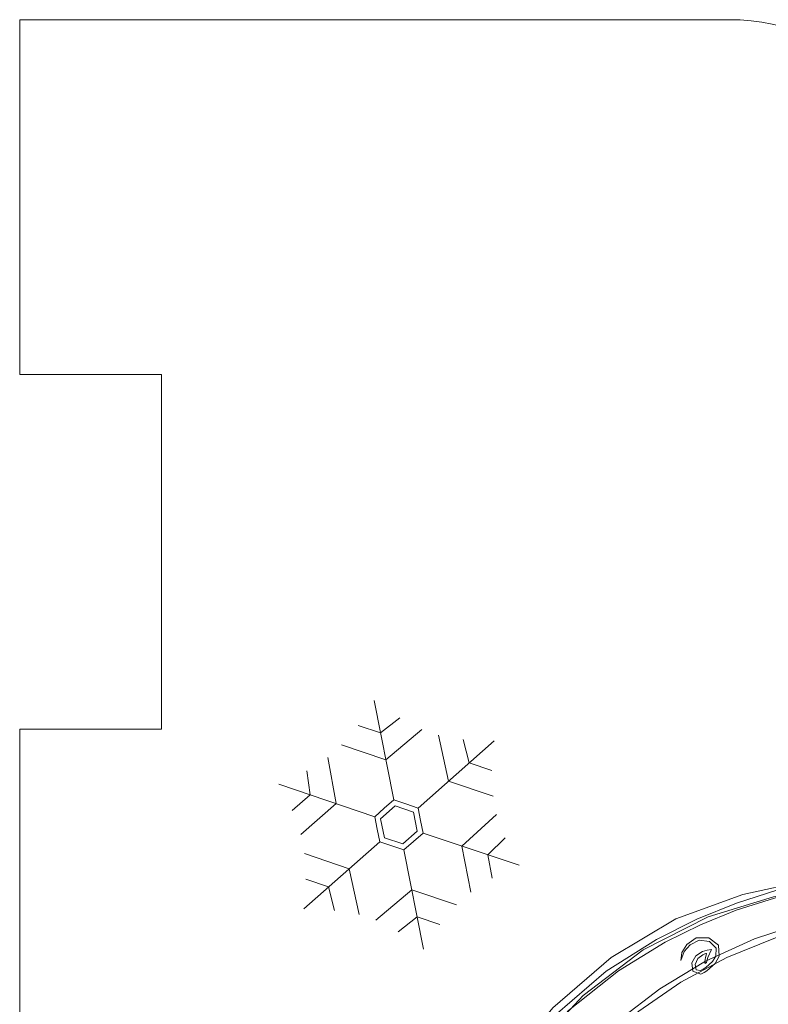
# Model space of a CAD drawing. Header units: millimetres. Extents: x -3260 to 608, y -1134 to 899.
# Tile 50 of 256: x -122 to -101, y -319 to -291. Entities that reach past the tile are written whole.
import ezdxf

# ---------------------------------------------------------------- set-up
doc = ezdxf.new("R2010")
doc.units = ezdxf.units.MM
doc.header["$MEASUREMENT"] = 0
doc.layers.add('Layer 1', color=7, linetype='Continuous')

msp = doc.modelspace()

# ---------------------------------------------------------------- linework, layer by layer
at = {"layer": 'Layer 1', "color": 1, "lineweight": 0}
msp.add_open_spline([(-111.7778, -357.3476), (-111.7778, -357.3476), (-101.7778, -357.3476), (-101.7778, -357.3476), (-101.7778, -357.3476), (-101.7778, -357.3476), (-101.7778, -361.3476), (-101.7778, -361.3476), (-101.7778, -361.3476), (-101.7778, -361.3476), (-91.7778, -361.3476), (-91.7778, -361.3476), (-91.7778, -361.3476), (-91.7778, -361.3476), (-91.7778, -357.3476), (-91.7778, -357.3476), (-91.7778, -357.3476), (-91.7778, -357.3476), (-81.7778, -357.3476), (-81.7778, -357.3476), (-81.7778, -357.3476), (-81.7778, -357.3476), (-81.7778, -361.3476), (-81.7778, -361.3476), (-81.7778, -361.3476), (-81.7778, -361.3476), (-71.7778, -361.3476), (-71.7778, -361.3476), (-71.7778, -361.3476), (-71.7778, -361.3476), (-71.7778, -357.3476), (-71.7778, -357.3476), (-71.7778, -357.3476), (-71.7778, -357.3476), (-61.7778, -357.3476), (-61.7778, -357.3476), (-61.7778, -357.3476), (-61.7778, -357.3476), (-61.7778, -361.3476), (-61.7778, -361.3476), (-61.7778, -361.3476), (-61.7778, -361.3476), (-51.7778, -361.3476), (-51.7778, -361.3476), (-51.7778, -361.3476), (-51.7778, -361.3476), (-51.7778, -351.3476), (-51.7778, -351.3476), (-51.7778, -351.3476), (-51.7778, -351.3476), (-55.7778, -351.3476), (-55.7778, -351.3476), (-55.7778, -351.3476), (-55.7778, -351.3476), (-55.7778, -341.3476), (-55.7778, -341.3476), (-55.7778, -341.3476), (-55.7778, -341.3476), (-51.7778, -341.3476), (-51.7778, -341.3476), (-51.7778, -341.3476), (-51.7778, -341.3476), (-51.7778, -331.3476), (-51.7778, -331.3476), (-51.7778, -331.3476), (-51.7778, -331.3476), (-55.7778, -331.3476), (-55.7778, -331.3476), (-55.7778, -331.3476), (-55.7778, -331.3476), (-55.7778, -321.3476), (-55.7778, -321.3476), (-55.7778, -321.3476), (-55.7778, -321.3476), (-51.7778, -321.3476), (-51.7778, -321.3476), (-51.7778, -321.3476), (-51.7778, -321.3476), (-51.7778, -311.3476), (-51.7778, -311.3476), (-51.7778, -311.3476), (-51.7778, -311.3476), (-55.7778, -311.3476), (-55.7778, -311.3476), (-55.7778, -311.3476), (-55.7778, -311.3476), (-55.7778, -301.3476), (-55.7778, -301.3476), (-55.7778, -301.3476), (-55.7778, -301.3476), (-51.7778, -301.3476), (-51.7778, -301.3476), (-51.7778, -301.3476), (-51.7778, -301.3476), (-51.7778, -291.3476), (-51.7778, -291.3476), (-51.7778, -291.3476), (-51.7778, -291.3476), (-71.7778, -291.3476), (-71.7778, -291.3476), (-71.7778, -291.3476), (-75.0915, -291.3476), (-77.7778, -294.0339), (-77.7778, -297.3476), (-77.7778, -297.3476), (-77.7778, -297.3476), (-77.7778, -305.8436), (-77.7778, -305.8436), (-77.7778, -305.8436), (-77.7778, -309.1573), (-80.4641, -311.8436), (-83.7778, -311.8436), (-83.7778, -311.8436), (-83.7778, -311.8436), (-89.7778, -311.8436), (-89.7778, -311.8436), (-89.7778, -311.8436), (-93.0915, -311.8436), (-95.7778, -309.1573), (-95.7778, -305.8436), (-95.7778, -305.8436), (-95.7778, -305.8436), (-95.7778, -297.3476), (-95.7778, -297.3476), (-95.7778, -297.3476), (-95.7778, -294.0339), (-98.4641, -291.3476), (-101.7778, -291.3476), (-101.7778, -291.3476), (-101.7778, -291.3476), (-121.7778, -291.3476), (-121.7778, -291.3476), (-121.7778, -291.3476), (-121.7778, -291.3476), (-121.7778, -301.3476), (-121.7778, -301.3476), (-121.7778, -301.3476), (-121.7778, -301.3476), (-117.7778, -301.3476), (-117.7778, -301.3476), (-117.7778, -301.3476), (-117.7778, -301.3476), (-117.7778, -311.3476), (-117.7778, -311.3476), (-117.7778, -311.3476), (-117.7778, -311.3476), (-121.7778, -311.3476), (-121.7778, -311.3476), (-121.7778, -311.3476), (-121.7778, -311.3476), (-121.7778, -321.3476), (-121.7778, -321.3476), (-121.7778, -321.3476), (-121.7778, -321.3476), (-117.7778, -321.3476), (-117.7778, -321.3476), (-117.7778, -321.3476), (-117.7778, -321.3476), (-117.7778, -331.3476), (-117.7778, -331.3476), (-117.7778, -331.3476), (-117.7778, -331.3476), (-121.7778, -331.3476), (-121.7778, -331.3476), (-121.7778, -331.3476), (-121.7778, -331.3476), (-121.7778, -341.3476), (-121.7778, -341.3476), (-121.7778, -341.3476), (-121.7778, -341.3476), (-117.7778, -341.3476), (-117.7778, -341.3476), (-117.7778, -341.3476), (-117.7778, -341.3476), (-117.7778, -351.3476), (-117.7778, -351.3476), (-117.7778, -351.3476), (-117.7778, -351.3476), (-121.7778, -351.3476), (-121.7778, -351.3476), (-121.7778, -351.3476), (-121.7778, -351.3476), (-121.7778, -361.3476), (-121.7778, -361.3476), (-121.7778, -361.3476), (-121.7778, -361.3476), (-111.7778, -361.3476), (-111.7778, -361.3476), (-111.7778, -361.3476), (-111.7778, -361.3476), (-111.7778, -357.3476), (-111.7778, -357.3476)], degree=3, knots=[0, 0, 0, 0, 0.0204082, 0.0204082, 0.0204082, 0.0204082, 0.0408163, 0.0408163, 0.0408163, 0.0408163, 0.0612245, 0.0612245, 0.0612245, 0.0612245, 0.0816327, 0.0816327, 0.0816327, 0.0816327, 0.1020408, 0.1020408, 0.1020408, 0.1020408, 0.122449, 0.122449, 0.122449, 0.122449, 0.1428571, 0.1428571, 0.1428571, 0.1428571, 0.1632653, 0.1632653, 0.1632653, 0.1632653, 0.1836735, 0.1836735, 0.1836735, 0.1836735, 0.2040816, 0.2040816, 0.2040816, 0.2040816, 0.2244898, 0.2244898, 0.2244898, 0.2244898, 0.244898, 0.244898, 0.244898, 0.244898, 0.2653061, 0.2653061, 0.2653061, 0.2653061, 0.2857143, 0.2857143, 0.2857143, 0.2857143, 0.3061224, 0.3061224, 0.3061224, 0.3061224, 0.3265306, 0.3265306, 0.3265306, 0.3265306, 0.3469388, 0.3469388, 0.3469388, 0.3469388, 0.3673469, 0.3673469, 0.3673469, 0.3673469, 0.3877551, 0.3877551, 0.3877551, 0.3877551, 0.4081633, 0.4081633, 0.4081633, 0.4081633, 0.4285714, 0.4285714, 0.4285714, 0.4285714, 0.4489796, 0.4489796, 0.4489796, 0.4489796, 0.4693878, 0.4693878, 0.4693878, 0.4693878, 0.4897959, 0.4897959, 0.4897959, 0.4897959, 0.5102041, 0.5102041, 0.5102041, 0.5102041, 0.5306122, 0.5306122, 0.5306122, 0.5306122, 0.5510204, 0.5510204, 0.5510204, 0.5510204, 0.5714286, 0.5714286, 0.5714286, 0.5714286, 0.5918367, 0.5918367, 0.5918367, 0.5918367, 0.6122449, 0.6122449, 0.6122449, 0.6122449, 0.6326531, 0.6326531, 0.6326531, 0.6326531, 0.6530612, 0.6530612, 0.6530612, 0.6530612, 0.6734694, 0.6734694, 0.6734694, 0.6734694, 0.6938776, 0.6938776, 0.6938776, 0.6938776, 0.7142857, 0.7142857, 0.7142857, 0.7142857, 0.7346939, 0.7346939, 0.7346939, 0.7346939, 0.755102, 0.755102, 0.755102, 0.755102, 0.7755102, 0.7755102, 0.7755102, 0.7755102, 0.7959184, 0.7959184, 0.7959184, 0.7959184, 0.8163265, 0.8163265, 0.8163265, 0.8163265, 0.8367347, 0.8367347, 0.8367347, 0.8367347, 0.8571429, 0.8571429, 0.8571429, 0.8571429, 0.877551, 0.877551, 0.877551, 0.877551, 0.8979592, 0.8979592, 0.8979592, 0.8979592, 0.9183673, 0.9183673, 0.9183673, 0.9183673, 0.9387755, 0.9387755, 0.9387755, 0.9387755, 0.9591837, 0.9591837, 0.9591837, 0.9591837, 1, 1, 1, 1], dxfattribs=at)
at = {"layer": 'Layer 1', "lineweight": 0}
for points in [[(-111.2306, -313.3408), (-111.2306, -313.3408), (-111.7846, -310.5386), (-111.7846, -310.5386)], [(-110.55, -313.571), (-110.55, -313.571), (-108.4086, -311.6806), (-108.4086, -311.6806)], [(-111.7702, -313.8151), (-111.7702, -313.8151), (-114.474, -312.8938), (-114.474, -312.8938)], [(-110.4091, -314.2755), (-110.4091, -314.2755), (-107.7013, -315.1848), (-107.7013, -315.1848)], [(-111.6293, -314.5196), (-111.6293, -314.5196), (-113.7707, -316.4099), (-113.7707, -316.4099)], [(-110.9487, -314.7498), (-110.9487, -314.7498), (-110.3947, -317.5519), (-110.3947, -317.5519)]]:
    msp.add_open_spline(points, degree=3, dxfattribs=at)
for points, knots in [([(-111.0656, -311.0311), (-111.0656, -311.0311), (-111.604, -311.4519), (-111.604, -311.4519), (-111.604, -311.4519), (-111.604, -311.4519), (-112.2418, -311.2402), (-112.2418, -311.2402)], [0, 0, 0, 0, 0.3333333, 0.3333333, 0.3333333, 0.3333333, 1, 1, 1, 1]), ([(-110.4434, -311.3589), (-110.4434, -311.3589), (-111.4534, -312.2137), (-111.4534, -312.2137), (-111.4534, -312.2137), (-111.4534, -312.2137), (-112.7116, -311.788), (-112.7116, -311.788)], [0, 0, 0, 0, 0.3333333, 0.3333333, 0.3333333, 0.3333333, 1, 1, 1, 1]), ([(-109.9724, -311.5182), (-109.9724, -311.5182), (-109.6887, -312.8107), (-109.6887, -312.8107), (-109.6887, -312.8107), (-109.6887, -312.8107), (-108.4305, -313.2362), (-108.4305, -313.2362)], [0, 0, 0, 0, 0.3333333, 0.3333333, 0.3333333, 0.3333333, 1, 1, 1, 1]), ([(-109.2789, -311.6355), (-109.2789, -311.6355), (-109.1066, -312.2967), (-109.1066, -312.2967), (-109.1066, -312.2967), (-109.1066, -312.2967), (-108.4712, -312.5157), (-108.4712, -312.5157)], [0, 0, 0, 0, 0.3333333, 0.3333333, 0.3333333, 0.3333333, 1, 1, 1, 1]), ([(-113.093, -312.1424), (-113.093, -312.1424), (-112.8577, -313.4445), (-112.8577, -313.4445), (-112.8577, -313.4445), (-112.8577, -313.4445), (-113.8554, -314.3213), (-113.8554, -314.3213)], [0, 0, 0, 0, 0.3333333, 0.3333333, 0.3333333, 0.3333333, 1, 1, 1, 1]), ([(-113.688, -312.5174), (-113.688, -312.5174), (-113.5928, -313.1941), (-113.5928, -313.1941), (-113.5928, -313.1941), (-113.5928, -313.1941), (-114.095, -313.6406), (-114.095, -313.6406)], [0, 0, 0, 0, 0.3333333, 0.3333333, 0.3333333, 0.3333333, 1, 1, 1, 1]), ([(-110.55, -313.571), (-110.55, -313.571), (-110.4795, -313.9232), (-110.4795, -313.9232), (-110.4795, -313.9232), (-110.4795, -313.9232), (-110.4091, -314.2755), (-110.4091, -314.2755), (-110.4091, -314.2755), (-110.4091, -314.2755), (-110.6789, -314.5126), (-110.6789, -314.5126), (-110.6789, -314.5126), (-110.6789, -314.5126), (-110.9487, -314.7498), (-110.9487, -314.7498), (-110.9487, -314.7498), (-110.9487, -314.7498), (-111.289, -314.6347), (-111.289, -314.6347), (-111.289, -314.6347), (-111.289, -314.6347), (-111.6293, -314.5196), (-111.6293, -314.5196), (-111.6293, -314.5196), (-111.6293, -314.5196), (-111.6998, -314.1673), (-111.6998, -314.1673), (-111.6998, -314.1673), (-111.6998, -314.1673), (-111.7702, -313.8151), (-111.7702, -313.8151), (-111.7702, -313.8151), (-111.7702, -313.8151), (-111.5004, -313.5779), (-111.5004, -313.5779), (-111.5004, -313.5779), (-111.5004, -313.5779), (-111.2306, -313.3408), (-111.2306, -313.3408), (-111.2306, -313.3408), (-111.2306, -313.3408), (-110.8903, -313.4559), (-110.8903, -313.4559), (-110.8903, -313.4559), (-110.8903, -313.4559), (-110.55, -313.571), (-110.55, -313.571)], [0, 0, 0, 0, 0.0769231, 0.0769231, 0.0769231, 0.0769231, 0.1538462, 0.1538462, 0.1538462, 0.1538462, 0.2307692, 0.2307692, 0.2307692, 0.2307692, 0.3076923, 0.3076923, 0.3076923, 0.3076923, 0.3846154, 0.3846154, 0.3846154, 0.3846154, 0.4615385, 0.4615385, 0.4615385, 0.4615385, 0.5384615, 0.5384615, 0.5384615, 0.5384615, 0.6153846, 0.6153846, 0.6153846, 0.6153846, 0.6923077, 0.6923077, 0.6923077, 0.6923077, 0.7692308, 0.7692308, 0.7692308, 0.7692308, 0.8461538, 0.8461538, 0.8461538, 0.8461538, 1, 1, 1, 1]), ([(-110.5723, -314.2212), (-110.5723, -314.2212), (-110.679, -313.687), (-110.679, -313.687), (-110.679, -313.687), (-110.679, -313.687), (-111.1958, -313.5122), (-111.1958, -313.5122), (-111.1958, -313.5122), (-111.1958, -313.5122), (-111.6052, -313.8723), (-111.6052, -313.8723), (-111.6052, -313.8723), (-111.6052, -313.8723), (-111.4985, -314.4065), (-111.4985, -314.4065), (-111.4985, -314.4065), (-111.4985, -314.4065), (-110.9819, -314.5813), (-110.9819, -314.5813), (-110.9819, -314.5813), (-110.9819, -314.5813), (-110.5723, -314.2212), (-110.5723, -314.2212)], [0, 0, 0, 0, 0.1428571, 0.1428571, 0.1428571, 0.1428571, 0.2857143, 0.2857143, 0.2857143, 0.2857143, 0.4285714, 0.4285714, 0.4285714, 0.4285714, 0.5714286, 0.5714286, 0.5714286, 0.5714286, 0.7142857, 0.7142857, 0.7142857, 0.7142857, 1, 1, 1, 1]), ([(-108.3425, -313.7493), (-108.3425, -313.7493), (-109.32, -314.6412), (-109.32, -314.6412), (-109.32, -314.6412), (-109.32, -314.6412), (-109.0593, -315.9436), (-109.0593, -315.9436)], [0, 0, 0, 0, 0.3333333, 0.3333333, 0.3333333, 0.3333333, 1, 1, 1, 1]), ([(-108.0973, -314.4085), (-108.0973, -314.4085), (-108.5838, -314.8884), (-108.5838, -314.8884), (-108.5838, -314.8884), (-108.5838, -314.8884), (-108.4558, -315.5481), (-108.4558, -315.5481)], [0, 0, 0, 0, 0.3333333, 0.3333333, 0.3333333, 0.3333333, 1, 1, 1, 1]), ([(-112.2069, -316.5724), (-112.2069, -316.5724), (-112.4906, -315.2799), (-112.4906, -315.2799), (-112.4906, -315.2799), (-112.4906, -315.2799), (-113.7488, -314.8544), (-113.7488, -314.8544)], [0, 0, 0, 0, 0.3333333, 0.3333333, 0.3333333, 0.3333333, 1, 1, 1, 1]), ([(-94.3666, -315.2904), (-94.3666, -315.2904), (-95.068, -315.3515), (-95.068, -315.3515), (-95.068, -315.3515), (-95.068, -315.3515), (-97.2677, -315.5277), (-97.2677, -315.5277), (-97.2677, -315.5277), (-97.2677, -315.5277), (-98.7959, -315.7302), (-98.7959, -315.7302), (-98.7959, -315.7302), (-98.7959, -315.7302), (-100.5276, -316.0698), (-100.5276, -316.0698), (-100.5276, -316.0698), (-100.5276, -316.0698), (-102.3766, -316.6338), (-102.3766, -316.6338), (-102.3766, -316.6338), (-102.3766, -316.6338), (-104.2041, -317.5639), (-104.2041, -317.5639), (-104.2041, -317.5639), (-104.2041, -317.5639), (-105.8956, -318.854), (-105.8956, -318.854), (-105.8956, -318.854), (-105.8956, -318.854), (-107.3639, -320.4308), (-107.3639, -320.4308), (-107.3639, -320.4308), (-107.3639, -320.4308), (-108.5558, -322.1984), (-108.5558, -322.1984), (-108.5558, -322.1984), (-108.5558, -322.1984), (-109.4493, -324.0535), (-109.4493, -324.0535), (-109.4493, -324.0535), (-109.4493, -324.0535), (-110.0478, -325.8954), (-110.0478, -325.8954), (-110.0478, -325.8954), (-110.0478, -325.8954), (-110.3771, -327.6277), (-110.3771, -327.6277), (-110.3771, -327.6277), (-110.3771, -327.6277), (-110.4831, -329.1648), (-110.4831, -329.1648), (-110.4831, -329.1648), (-110.4831, -329.1648), (-110.429, -330.4332), (-110.429, -330.4332), (-110.429, -330.4332), (-110.429, -330.4332), (-110.2607, -331.6515), (-110.2607, -331.6515), (-110.2607, -331.6515), (-110.2607, -331.6515), (-109.9168, -333.0354), (-109.9168, -333.0354), (-109.9168, -333.0354), (-109.9168, -333.0354), (-109.3429, -334.5132), (-109.3429, -334.5132), (-109.3429, -334.5132), (-109.3429, -334.5132), (-108.5041, -336.0001), (-108.5041, -336.0001), (-108.5041, -336.0001), (-108.5041, -336.0001), (-107.3958, -337.4098), (-107.3958, -337.4098), (-107.3958, -337.4098), (-107.3958, -337.4098), (-106.0494, -338.6692), (-106.0494, -338.6692), (-106.0494, -338.6692), (-106.0494, -338.6692), (-104.5221, -339.7291), (-104.5221, -339.7291), (-104.5221, -339.7291), (-104.5221, -339.7291), (-102.887, -340.5686), (-102.887, -340.5686), (-102.887, -340.5686), (-102.887, -340.5686), (-101.2175, -341.1889), (-101.2175, -341.1889), (-101.2175, -341.1889), (-101.2175, -341.1889), (-99.5855, -341.6076), (-99.5855, -341.6076), (-99.5855, -341.6076), (-99.5855, -341.6076), (-98.0498, -341.859), (-98.0498, -341.859), (-98.0498, -341.859), (-98.0498, -341.859), (-96.6686, -341.9777), (-96.6686, -341.9777), (-96.6686, -341.9777), (-96.6686, -341.9777), (-94.5479, -341.9944), (-94.5479, -341.9944), (-94.5479, -341.9944), (-94.5479, -341.9944), (-93.5423, -341.9914), (-93.5423, -341.9914), (-93.5423, -341.9914), (-93.5423, -341.9914), (-94.174, -342.1259), (-94.174, -342.1259), (-94.174, -342.1259), (-94.174, -342.1259), (-96.2187, -342.2625), (-96.2187, -342.2625), (-96.2187, -342.2625), (-96.2187, -342.2625), (-97.6525, -342.2142), (-97.6525, -342.2142), (-97.6525, -342.2142), (-97.6525, -342.2142), (-99.2881, -342.0144), (-99.2881, -342.0144), (-99.2881, -342.0144), (-99.2881, -342.0144), (-101.0525, -341.6203), (-101.0525, -341.6203), (-101.0525, -341.6203), (-101.0525, -341.6203), (-102.8729, -340.9891), (-102.8729, -340.9891), (-102.8729, -340.9891), (-102.8729, -340.9891), (-104.6594, -340.1012), (-104.6594, -340.1012), (-104.6594, -340.1012), (-104.6594, -340.1012), (-106.3197, -338.9572), (-106.3197, -338.9572), (-106.3197, -338.9572), (-106.3197, -338.9572), (-107.7644, -337.5895), (-107.7644, -337.5895), (-107.7644, -337.5895), (-107.7644, -337.5895), (-108.9265, -336.0693), (-108.9265, -336.0693), (-108.9265, -336.0693), (-108.9265, -336.0693), (-109.7768, -334.4972), (-109.7768, -334.4972), (-109.7768, -334.4972), (-109.7768, -334.4972), (-110.3338, -332.9851), (-110.3338, -332.9851), (-110.3338, -332.9851), (-110.3338, -332.9851), (-110.6518, -331.6365), (-110.6518, -331.6365), (-110.6518, -331.6365), (-110.6518, -331.6365), (-110.8018, -330.5352), (-110.8018, -330.5352), (-110.8018, -330.5352), (-110.8018, -330.5352), (-110.8652, -329.4124), (-110.8652, -329.4124), (-110.8652, -329.4124), (-110.8652, -329.4124), (-110.7978, -327.9864), (-110.7978, -327.9864), (-110.7978, -327.9864), (-110.7978, -327.9864), (-110.5388, -326.3347), (-110.5388, -326.3347), (-110.5388, -326.3347), (-110.5388, -326.3347), (-110.0271, -324.5346), (-110.0271, -324.5346), (-110.0271, -324.5346), (-110.0271, -324.5346), (-109.2302, -322.6789), (-109.2302, -322.6789), (-109.2302, -322.6789), (-109.2302, -322.6789), (-108.1333, -320.8666), (-108.1333, -320.8666), (-108.1333, -320.8666), (-108.1333, -320.8666), (-106.7459, -319.2002), (-106.7459, -319.2002), (-106.7459, -319.2002), (-106.7459, -319.2002), (-105.1059, -317.7814), (-105.1059, -317.7814), (-105.1059, -317.7814), (-105.1059, -317.7814), (-103.2855, -316.6981), (-103.2855, -316.6981), (-103.2855, -316.6981), (-103.2855, -316.6981), (-101.393, -316.005), (-101.393, -316.005), (-101.393, -316.005), (-101.393, -316.005), (-99.5836, -315.6093), (-99.5836, -315.6093), (-99.5836, -315.6093), (-99.5836, -315.6093), (-97.9515, -315.3892), (-97.9515, -315.3892), (-97.9515, -315.3892), (-97.9515, -315.3892), (-95.4649, -315.2462), (-95.4649, -315.2462), (-95.4649, -315.2462), (-95.4649, -315.2462), (-94.3666, -315.2904), (-94.3666, -315.2904)], [0, 0, 0, 0, 0.0175439, 0.0175439, 0.0175439, 0.0175439, 0.0350877, 0.0350877, 0.0350877, 0.0350877, 0.0526316, 0.0526316, 0.0526316, 0.0526316, 0.0701754, 0.0701754, 0.0701754, 0.0701754, 0.0877193, 0.0877193, 0.0877193, 0.0877193, 0.1052632, 0.1052632, 0.1052632, 0.1052632, 0.122807, 0.122807, 0.122807, 0.122807, 0.1403509, 0.1403509, 0.1403509, 0.1403509, 0.1578947, 0.1578947, 0.1578947, 0.1578947, 0.1754386, 0.1754386, 0.1754386, 0.1754386, 0.1929825, 0.1929825, 0.1929825, 0.1929825, 0.2105263, 0.2105263, 0.2105263, 0.2105263, 0.2280702, 0.2280702, 0.2280702, 0.2280702, 0.245614, 0.245614, 0.245614, 0.245614, 0.2631579, 0.2631579, 0.2631579, 0.2631579, 0.2807018, 0.2807018, 0.2807018, 0.2807018, 0.2982456, 0.2982456, 0.2982456, 0.2982456, 0.3157895, 0.3157895, 0.3157895, 0.3157895, 0.3333333, 0.3333333, 0.3333333, 0.3333333, 0.3508772, 0.3508772, 0.3508772, 0.3508772, 0.3684211, 0.3684211, 0.3684211, 0.3684211, 0.3859649, 0.3859649, 0.3859649, 0.3859649, 0.4035088, 0.4035088, 0.4035088, 0.4035088, 0.4210526, 0.4210526, 0.4210526, 0.4210526, 0.4385965, 0.4385965, 0.4385965, 0.4385965, 0.4561404, 0.4561404, 0.4561404, 0.4561404, 0.4736842, 0.4736842, 0.4736842, 0.4736842, 0.4912281, 0.4912281, 0.4912281, 0.4912281, 0.5087719, 0.5087719, 0.5087719, 0.5087719, 0.5263158, 0.5263158, 0.5263158, 0.5263158, 0.5438596, 0.5438596, 0.5438596, 0.5438596, 0.5614035, 0.5614035, 0.5614035, 0.5614035, 0.5789474, 0.5789474, 0.5789474, 0.5789474, 0.5964912, 0.5964912, 0.5964912, 0.5964912, 0.6140351, 0.6140351, 0.6140351, 0.6140351, 0.6315789, 0.6315789, 0.6315789, 0.6315789, 0.6491228, 0.6491228, 0.6491228, 0.6491228, 0.6666667, 0.6666667, 0.6666667, 0.6666667, 0.6842105, 0.6842105, 0.6842105, 0.6842105, 0.7017544, 0.7017544, 0.7017544, 0.7017544, 0.7192982, 0.7192982, 0.7192982, 0.7192982, 0.7368421, 0.7368421, 0.7368421, 0.7368421, 0.754386, 0.754386, 0.754386, 0.754386, 0.7719298, 0.7719298, 0.7719298, 0.7719298, 0.7894737, 0.7894737, 0.7894737, 0.7894737, 0.8070175, 0.8070175, 0.8070175, 0.8070175, 0.8245614, 0.8245614, 0.8245614, 0.8245614, 0.8421053, 0.8421053, 0.8421053, 0.8421053, 0.8596491, 0.8596491, 0.8596491, 0.8596491, 0.877193, 0.877193, 0.877193, 0.877193, 0.8947368, 0.8947368, 0.8947368, 0.8947368, 0.9122807, 0.9122807, 0.9122807, 0.9122807, 0.9298246, 0.9298246, 0.9298246, 0.9298246, 0.9473684, 0.9473684, 0.9473684, 0.9473684, 0.9649123, 0.9649123, 0.9649123, 0.9649123, 1, 1, 1, 1]), ([(-109.9694, -324.9942), (-109.9694, -324.9942), (-109.9232, -324.6835), (-109.9232, -324.6835), (-109.9232, -324.6835), (-109.9232, -324.6835), (-109.5376, -323.7726), (-109.5376, -323.7726), (-109.5376, -323.7726), (-109.5376, -323.7726), (-108.7743, -322.5051), (-108.7743, -322.5051), (-108.7743, -322.5051), (-108.7743, -322.5051), (-107.8648, -320.954), (-107.8648, -320.954), (-107.8648, -320.954), (-107.8648, -320.954), (-106.6873, -319.4111), (-106.6873, -319.4111), (-106.6873, -319.4111), (-106.6873, -319.4111), (-105.246, -318.1736), (-105.246, -318.1736), (-105.246, -318.1736), (-105.246, -318.1736), (-103.8328, -317.2721), (-103.8328, -317.2721), (-103.8328, -317.2721), (-103.8328, -317.2721), (-102.6926, -316.7017), (-102.6926, -316.7017), (-102.6926, -316.7017), (-102.6926, -316.7017), (-101.576, -316.2477), (-101.576, -316.2477), (-101.576, -316.2477), (-101.576, -316.2477), (-100.1471, -315.7949), (-100.1471, -315.7949), (-100.1471, -315.7949), (-100.1471, -315.7949), (-98.5257, -315.4421), (-98.5257, -315.4421), (-98.5257, -315.4421), (-98.5257, -315.4421), (-96.8475, -315.2541), (-96.8475, -315.2541), (-96.8475, -315.2541), (-96.8475, -315.2541), (-95.2658, -315.2936), (-95.2658, -315.2936), (-95.2658, -315.2936), (-95.2658, -315.2936), (-93.9405, -315.4741), (-93.9405, -315.4741), (-93.9405, -315.4741), (-93.9405, -315.4741), (-92.5732, -315.8189), (-92.5732, -315.8189), (-92.5732, -315.8189), (-92.5732, -315.8189), (-93.7612, -315.6436), (-93.7612, -315.6436), (-93.7612, -315.6436), (-93.7612, -315.6436), (-95.1162, -315.4796), (-95.1162, -315.4796), (-95.1162, -315.4796), (-95.1162, -315.4796), (-96.7601, -315.4413), (-96.7601, -315.4413), (-96.7601, -315.4413), (-96.7601, -315.4413), (-98.5063, -315.6387), (-98.5063, -315.6387), (-98.5063, -315.6387), (-98.5063, -315.6387), (-100.171, -316.0041), (-100.171, -316.0041), (-100.171, -316.0041), (-100.171, -316.0041), (-101.5805, -316.4538), (-101.5805, -316.4538), (-101.5805, -316.4538), (-101.5805, -316.4538), (-102.5876, -316.8632), (-102.5876, -316.8632), (-102.5876, -316.8632), (-102.5876, -316.8632), (-103.5843, -317.3522), (-103.5843, -317.3522), (-103.5843, -317.3522), (-103.5843, -317.3522), (-104.9015, -318.1574), (-104.9015, -318.1574), (-104.9015, -318.1574), (-104.9015, -318.1574), (-106.3091, -319.2818), (-106.3091, -319.2818), (-106.3091, -319.2818), (-106.3091, -319.2818), (-107.5167, -320.7222), (-107.5167, -320.7222), (-107.5167, -320.7222), (-107.5167, -320.7222), (-108.4725, -322.2566), (-108.4725, -322.2566), (-108.4725, -322.2566), (-108.4725, -322.2566), (-108.8976, -322.9616), (-108.8976, -322.9616), (-108.8976, -322.9616), (-108.8976, -322.9616), (-109.2972, -323.5709), (-109.2972, -323.5709), (-109.2972, -323.5709), (-109.2972, -323.5709), (-109.8119, -324.5367), (-109.8119, -324.5367), (-109.8119, -324.5367), (-109.8119, -324.5367), (-109.9694, -324.9942), (-109.9694, -324.9942)], [0, 0, 0, 0, 0.03125, 0.03125, 0.03125, 0.03125, 0.0625, 0.0625, 0.0625, 0.0625, 0.09375, 0.09375, 0.09375, 0.09375, 0.125, 0.125, 0.125, 0.125, 0.15625, 0.15625, 0.15625, 0.15625, 0.1875, 0.1875, 0.1875, 0.1875, 0.21875, 0.21875, 0.21875, 0.21875, 0.25, 0.25, 0.25, 0.25, 0.28125, 0.28125, 0.28125, 0.28125, 0.3125, 0.3125, 0.3125, 0.3125, 0.34375, 0.34375, 0.34375, 0.34375, 0.375, 0.375, 0.375, 0.375, 0.40625, 0.40625, 0.40625, 0.40625, 0.4375, 0.4375, 0.4375, 0.4375, 0.46875, 0.46875, 0.46875, 0.46875, 0.5, 0.5, 0.5, 0.5, 0.53125, 0.53125, 0.53125, 0.53125, 0.5625, 0.5625, 0.5625, 0.5625, 0.59375, 0.59375, 0.59375, 0.59375, 0.625, 0.625, 0.625, 0.625, 0.65625, 0.65625, 0.65625, 0.65625, 0.6875, 0.6875, 0.6875, 0.6875, 0.71875, 0.71875, 0.71875, 0.71875, 0.75, 0.75, 0.75, 0.75, 0.78125, 0.78125, 0.78125, 0.78125, 0.8125, 0.8125, 0.8125, 0.8125, 0.84375, 0.84375, 0.84375, 0.84375, 0.875, 0.875, 0.875, 0.875, 0.90625, 0.90625, 0.90625, 0.90625, 0.9375, 0.9375, 0.9375, 0.9375, 1, 1, 1, 1]), ([(-112.9003, -316.4551), (-112.9003, -316.4551), (-113.0727, -315.7938), (-113.0727, -315.7938), (-113.0727, -315.7938), (-113.0727, -315.7938), (-113.7081, -315.5749), (-113.7081, -315.5749)], [0, 0, 0, 0, 0.3333333, 0.3333333, 0.3333333, 0.3333333, 1, 1, 1, 1]), ([(-111.7359, -316.7317), (-111.7359, -316.7317), (-110.7259, -315.8768), (-110.7259, -315.8768), (-110.7259, -315.8768), (-110.7259, -315.8768), (-109.4677, -316.3025), (-109.4677, -316.3025)], [0, 0, 0, 0, 0.3333333, 0.3333333, 0.3333333, 0.3333333, 1, 1, 1, 1]), ([(-108.4238, -323.9874), (-108.4238, -323.9874), (-108.1946, -323.5545), (-108.1946, -323.5545), (-108.1946, -323.5545), (-108.1946, -323.5545), (-107.3544, -322.2637), (-107.3544, -322.2637), (-107.3544, -322.2637), (-107.3544, -322.2637), (-105.8744, -320.4854), (-105.8744, -320.4854), (-105.8744, -320.4854), (-105.8744, -320.4854), (-104.8856, -319.552), (-104.8856, -319.552), (-104.8856, -319.552), (-104.8856, -319.552), (-103.7347, -318.6687), (-103.7347, -318.6687), (-103.7347, -318.6687), (-103.7347, -318.6687), (-102.4479, -317.8905), (-102.4479, -317.8905), (-102.4479, -317.8905), (-102.4479, -317.8905), (-101.0632, -317.2569), (-101.0632, -317.2569), (-101.0632, -317.2569), (-101.0632, -317.2569), (-99.6316, -316.7879), (-99.6316, -316.7879), (-99.6316, -316.7879), (-99.6316, -316.7879), (-98.21, -316.4794), (-98.21, -316.4794), (-98.21, -316.4794), (-98.21, -316.4794), (-95.6084, -316.2513), (-95.6084, -316.2513), (-95.6084, -316.2513), (-95.6084, -316.2513), (-93.6236, -316.3214), (-93.6236, -316.3214), (-93.6236, -316.3214), (-93.6236, -316.3214), (-92.7575, -316.4116), (-92.7575, -316.4116), (-92.7575, -316.4116), (-92.7575, -316.4116), (-91.7637, -316.6164), (-91.7637, -316.6164), (-91.7637, -316.6164), (-91.7637, -316.6164), (-90.6957, -316.9846), (-90.6957, -316.9846), (-90.6957, -316.9846), (-90.6957, -316.9846), (-89.605, -317.5264), (-89.605, -317.5264), (-89.605, -317.5264), (-89.605, -317.5264), (-88.5366, -318.2322), (-88.5366, -318.2322), (-88.5366, -318.2322), (-88.5366, -318.2322), (-87.5276, -319.0754), (-87.5276, -319.0754), (-87.5276, -319.0754), (-87.5276, -319.0754), (-86.5972, -320.0199), (-86.5972, -320.0199), (-86.5972, -320.0199), (-86.5972, -320.0199), (-85.7648, -321.0294), (-85.7648, -321.0294), (-85.7648, -321.0294), (-85.7648, -321.0294), (-84.4206, -323.0923), (-84.4206, -323.0923), (-84.4206, -323.0923), (-84.4206, -323.0923), (-83.5311, -324.9796), (-83.5311, -324.9796), (-83.5311, -324.9796), (-83.5311, -324.9796), (-83.0996, -326.4197), (-83.0996, -326.4197), (-83.0996, -326.4197), (-83.0996, -326.4197), (-83.0421, -327.1273), (-83.0421, -327.1273), (-83.0421, -327.1273), (-83.0421, -327.1273), (-83.1279, -326.6853), (-83.1279, -326.6853), (-83.1279, -326.6853), (-83.1279, -326.6853), (-83.5444, -325.3275), (-83.5444, -325.3275), (-83.5444, -325.3275), (-83.5444, -325.3275), (-84.4472, -323.4013), (-84.4472, -323.4013), (-84.4472, -323.4013), (-84.4472, -323.4013), (-85.8415, -321.2442), (-85.8415, -321.2442), (-85.8415, -321.2442), (-85.8415, -321.2442), (-86.7087, -320.1875), (-86.7087, -320.1875), (-86.7087, -320.1875), (-86.7087, -320.1875), (-87.6761, -319.2068), (-87.6761, -319.2068), (-87.6761, -319.2068), (-87.6761, -319.2068), (-88.7173, -318.3431), (-88.7173, -318.3431), (-88.7173, -318.3431), (-88.7173, -318.3431), (-89.8058, -317.6372), (-89.8058, -317.6372), (-89.8058, -317.6372), (-89.8058, -317.6372), (-90.8939, -317.1128), (-90.8939, -317.1128), (-90.8939, -317.1128), (-90.8939, -317.1128), (-91.9257, -316.7722), (-91.9257, -316.7722), (-91.9257, -316.7722), (-91.9257, -316.7722), (-93.5925, -316.5146), (-93.5925, -316.5146), (-93.5925, -316.5146), (-93.5925, -316.5146), (-95.3273, -316.439), (-95.3273, -316.439), (-95.3273, -316.439), (-95.3273, -316.439), (-97.7344, -316.5949), (-97.7344, -316.5949), (-97.7344, -316.5949), (-97.7344, -316.5949), (-99.0874, -316.8405), (-99.0874, -316.8405), (-99.0874, -316.8405), (-99.0874, -316.8405), (-100.475, -317.2314), (-100.475, -317.2314), (-100.475, -317.2314), (-100.475, -317.2314), (-101.8433, -317.7808), (-101.8433, -317.7808), (-101.8433, -317.7808), (-101.8433, -317.7808), (-103.142, -318.4775), (-103.142, -318.4775), (-103.142, -318.4775), (-103.142, -318.4775), (-104.3282, -319.2942), (-104.3282, -319.2942), (-104.3282, -319.2942), (-104.3282, -319.2942), (-105.3709, -320.1842), (-105.3709, -320.1842), (-105.3709, -320.1842), (-105.3709, -320.1842), (-106.9923, -321.9582), (-106.9923, -321.9582), (-106.9923, -321.9582), (-106.9923, -321.9582), (-108.4238, -323.9874), (-108.4238, -323.9874)], [0, 0, 0, 0, 0.0222222, 0.0222222, 0.0222222, 0.0222222, 0.0444444, 0.0444444, 0.0444444, 0.0444444, 0.0666667, 0.0666667, 0.0666667, 0.0666667, 0.0888889, 0.0888889, 0.0888889, 0.0888889, 0.1111111, 0.1111111, 0.1111111, 0.1111111, 0.1333333, 0.1333333, 0.1333333, 0.1333333, 0.1555556, 0.1555556, 0.1555556, 0.1555556, 0.1777778, 0.1777778, 0.1777778, 0.1777778, 0.2, 0.2, 0.2, 0.2, 0.2222222, 0.2222222, 0.2222222, 0.2222222, 0.2444444, 0.2444444, 0.2444444, 0.2444444, 0.2666667, 0.2666667, 0.2666667, 0.2666667, 0.2888889, 0.2888889, 0.2888889, 0.2888889, 0.3111111, 0.3111111, 0.3111111, 0.3111111, 0.3333333, 0.3333333, 0.3333333, 0.3333333, 0.3555556, 0.3555556, 0.3555556, 0.3555556, 0.3777778, 0.3777778, 0.3777778, 0.3777778, 0.4, 0.4, 0.4, 0.4, 0.4222222, 0.4222222, 0.4222222, 0.4222222, 0.4444444, 0.4444444, 0.4444444, 0.4444444, 0.4666667, 0.4666667, 0.4666667, 0.4666667, 0.4888889, 0.4888889, 0.4888889, 0.4888889, 0.5111111, 0.5111111, 0.5111111, 0.5111111, 0.5333333, 0.5333333, 0.5333333, 0.5333333, 0.5555556, 0.5555556, 0.5555556, 0.5555556, 0.5777778, 0.5777778, 0.5777778, 0.5777778, 0.6, 0.6, 0.6, 0.6, 0.6222222, 0.6222222, 0.6222222, 0.6222222, 0.6444444, 0.6444444, 0.6444444, 0.6444444, 0.6666667, 0.6666667, 0.6666667, 0.6666667, 0.6888889, 0.6888889, 0.6888889, 0.6888889, 0.7111111, 0.7111111, 0.7111111, 0.7111111, 0.7333333, 0.7333333, 0.7333333, 0.7333333, 0.7555556, 0.7555556, 0.7555556, 0.7555556, 0.7777778, 0.7777778, 0.7777778, 0.7777778, 0.8, 0.8, 0.8, 0.8, 0.8222222, 0.8222222, 0.8222222, 0.8222222, 0.8444444, 0.8444444, 0.8444444, 0.8444444, 0.8666667, 0.8666667, 0.8666667, 0.8666667, 0.8888889, 0.8888889, 0.8888889, 0.8888889, 0.9111111, 0.9111111, 0.9111111, 0.9111111, 0.9333333, 0.9333333, 0.9333333, 0.9333333, 0.9555556, 0.9555556, 0.9555556, 0.9555556, 1, 1, 1, 1]), ([(-111.1137, -317.0595), (-111.1137, -317.0595), (-110.5753, -316.6386), (-110.5753, -316.6386), (-110.5753, -316.6386), (-110.5753, -316.6386), (-109.9375, -316.8503), (-109.9375, -316.8503)], [0, 0, 0, 0, 0.3333333, 0.3333333, 0.3333333, 0.3333333, 1, 1, 1, 1]), ([(-103.1155, -317.6407), (-103.1155, -317.6407), (-102.9747, -317.4166), (-102.9747, -317.4166), (-102.9747, -317.4166), (-102.9747, -317.4166), (-102.7081, -317.2342), (-102.7081, -317.2342), (-102.7081, -317.2342), (-102.7081, -317.2342), (-102.3572, -317.2252), (-102.3572, -317.2252), (-102.3572, -317.2252), (-102.3572, -317.2252), (-102.0807, -317.4365), (-102.0807, -317.4365), (-102.0807, -317.4365), (-102.0807, -317.4365), (-102.0581, -317.7478), (-102.0581, -317.7478), (-102.0581, -317.7478), (-102.0581, -317.7478), (-102.1726, -317.9513), (-102.1726, -317.9513), (-102.1726, -317.9513), (-102.1726, -317.9513), (-102.4062, -318.1626), (-102.4062, -318.1626), (-102.4062, -318.1626), (-102.4062, -318.1626), (-102.484, -318.2085), (-102.484, -318.2085), (-102.484, -318.2085), (-102.484, -318.2085), (-102.5818, -318.2543), (-102.5818, -318.2543), (-102.5818, -318.2543), (-102.5818, -318.2543), (-102.8069, -318.1708), (-102.8069, -318.1708), (-102.8069, -318.1708), (-102.8069, -318.1708), (-102.8336, -317.9347), (-102.8336, -317.9347), (-102.8336, -317.9347), (-102.8336, -317.9347), (-102.719, -317.7392), (-102.719, -317.7392), (-102.719, -317.7392), (-102.719, -317.7392), (-102.5364, -317.619), (-102.5364, -317.619), (-102.5364, -317.619), (-102.5364, -317.619), (-102.3977, -317.5768), (-102.3977, -317.5768), (-102.3977, -317.5768), (-102.3977, -317.5768), (-102.2789, -317.5542), (-102.2789, -317.5542), (-102.2789, -317.5542), (-102.2789, -317.5542), (-102.3796, -317.7875), (-102.3796, -317.7875), (-102.3796, -317.7875), (-102.3796, -317.7875), (-102.4114, -317.8867), (-102.4114, -317.8867), (-102.4114, -317.8867), (-102.4114, -317.8867), (-102.4226, -317.9245), (-102.4226, -317.9245), (-102.4226, -317.9245), (-102.4226, -317.9245), (-102.4268, -317.9382), (-102.4268, -317.9382), (-102.4268, -317.9382), (-102.4268, -317.9382), (-102.4529, -317.949), (-102.4529, -317.949), (-102.4529, -317.949), (-102.4529, -317.949), (-102.4612, -317.9435), (-102.4612, -317.9435), (-102.4612, -317.9435), (-102.4612, -317.9435), (-102.4707, -317.9322), (-102.4707, -317.9322), (-102.4707, -317.9322), (-102.4707, -317.9322), (-102.4634, -317.928), (-102.4634, -317.928), (-102.4634, -317.928), (-102.4634, -317.928), (-102.4498, -317.9215), (-102.4498, -317.9215), (-102.4498, -317.9215), (-102.4498, -317.9215), (-102.4491, -317.943), (-102.4491, -317.943), (-102.4491, -317.943), (-102.4491, -317.943), (-102.4636, -317.8998), (-102.4636, -317.8998), (-102.4636, -317.8998), (-102.4636, -317.8998), (-102.448, -317.7853), (-102.448, -317.7853), (-102.448, -317.7853), (-102.448, -317.7853), (-102.4217, -317.6802), (-102.4217, -317.6802), (-102.4217, -317.6802), (-102.4217, -317.6802), (-102.4185, -317.6695), (-102.4185, -317.6695), (-102.4185, -317.6695), (-102.4185, -317.6695), (-102.4341, -317.6745), (-102.4341, -317.6745), (-102.4341, -317.6745), (-102.4341, -317.6745), (-102.4641, -317.6843), (-102.4641, -317.6843), (-102.4641, -317.6843), (-102.4641, -317.6843), (-102.5183, -317.708), (-102.5183, -317.708), (-102.5183, -317.708), (-102.5183, -317.708), (-102.6616, -317.8168), (-102.6616, -317.8168), (-102.6616, -317.8168), (-102.6616, -317.8168), (-102.7428, -317.9797), (-102.7428, -317.9797), (-102.7428, -317.9797), (-102.7428, -317.9797), (-102.7114, -318.135), (-102.7114, -318.135), (-102.7114, -318.135), (-102.7114, -318.135), (-102.5854, -318.1523), (-102.5854, -318.1523), (-102.5854, -318.1523), (-102.5854, -318.1523), (-102.5092, -318.1105), (-102.5092, -318.1105), (-102.5092, -318.1105), (-102.5092, -318.1105), (-102.439, -318.0678), (-102.439, -318.0678), (-102.439, -318.0678), (-102.439, -318.0678), (-102.2497, -317.8955), (-102.2497, -317.8955), (-102.2497, -317.8955), (-102.2497, -317.8955), (-102.1571, -317.7431), (-102.1571, -317.7431), (-102.1571, -317.7431), (-102.1571, -317.7431), (-102.1445, -317.5198), (-102.1445, -317.5198), (-102.1445, -317.5198), (-102.1445, -317.5198), (-102.3328, -317.3285), (-102.3328, -317.3285), (-102.3328, -317.3285), (-102.3328, -317.3285), (-102.6224, -317.2945), (-102.6224, -317.2945), (-102.6224, -317.2945), (-102.6224, -317.2945), (-102.8811, -317.4233), (-102.8811, -317.4233), (-102.8811, -317.4233), (-102.8811, -317.4233), (-103.0462, -317.6175), (-103.0462, -317.6175), (-103.0462, -317.6175), (-103.0462, -317.6175), (-103.1438, -317.8672), (-103.1438, -317.8672), (-103.1438, -317.8672), (-103.1438, -317.8672), (-103.1155, -317.6407), (-103.1155, -317.6407)], [0, 0, 0, 0, 0.0208333, 0.0208333, 0.0208333, 0.0208333, 0.0416667, 0.0416667, 0.0416667, 0.0416667, 0.0625, 0.0625, 0.0625, 0.0625, 0.0833333, 0.0833333, 0.0833333, 0.0833333, 0.1041667, 0.1041667, 0.1041667, 0.1041667, 0.125, 0.125, 0.125, 0.125, 0.1458333, 0.1458333, 0.1458333, 0.1458333, 0.1666667, 0.1666667, 0.1666667, 0.1666667, 0.1875, 0.1875, 0.1875, 0.1875, 0.2083333, 0.2083333, 0.2083333, 0.2083333, 0.2291667, 0.2291667, 0.2291667, 0.2291667, 0.25, 0.25, 0.25, 0.25, 0.2708333, 0.2708333, 0.2708333, 0.2708333, 0.2916667, 0.2916667, 0.2916667, 0.2916667, 0.3125, 0.3125, 0.3125, 0.3125, 0.3333333, 0.3333333, 0.3333333, 0.3333333, 0.3541667, 0.3541667, 0.3541667, 0.3541667, 0.375, 0.375, 0.375, 0.375, 0.3958333, 0.3958333, 0.3958333, 0.3958333, 0.4166667, 0.4166667, 0.4166667, 0.4166667, 0.4375, 0.4375, 0.4375, 0.4375, 0.4583333, 0.4583333, 0.4583333, 0.4583333, 0.4791667, 0.4791667, 0.4791667, 0.4791667, 0.5, 0.5, 0.5, 0.5, 0.5208333, 0.5208333, 0.5208333, 0.5208333, 0.5416667, 0.5416667, 0.5416667, 0.5416667, 0.5625, 0.5625, 0.5625, 0.5625, 0.5833333, 0.5833333, 0.5833333, 0.5833333, 0.6041667, 0.6041667, 0.6041667, 0.6041667, 0.625, 0.625, 0.625, 0.625, 0.6458333, 0.6458333, 0.6458333, 0.6458333, 0.6666667, 0.6666667, 0.6666667, 0.6666667, 0.6875, 0.6875, 0.6875, 0.6875, 0.7083333, 0.7083333, 0.7083333, 0.7083333, 0.7291667, 0.7291667, 0.7291667, 0.7291667, 0.75, 0.75, 0.75, 0.75, 0.7708333, 0.7708333, 0.7708333, 0.7708333, 0.7916667, 0.7916667, 0.7916667, 0.7916667, 0.8125, 0.8125, 0.8125, 0.8125, 0.8333333, 0.8333333, 0.8333333, 0.8333333, 0.8541667, 0.8541667, 0.8541667, 0.8541667, 0.875, 0.875, 0.875, 0.875, 0.8958333, 0.8958333, 0.8958333, 0.8958333, 0.9166667, 0.9166667, 0.9166667, 0.9166667, 0.9375, 0.9375, 0.9375, 0.9375, 0.9583333, 0.9583333, 0.9583333, 0.9583333, 1, 1, 1, 1])]:
    msp.add_open_spline(points, degree=3, knots=knots, dxfattribs=at)

doc.saveas('drawing.dxf')
